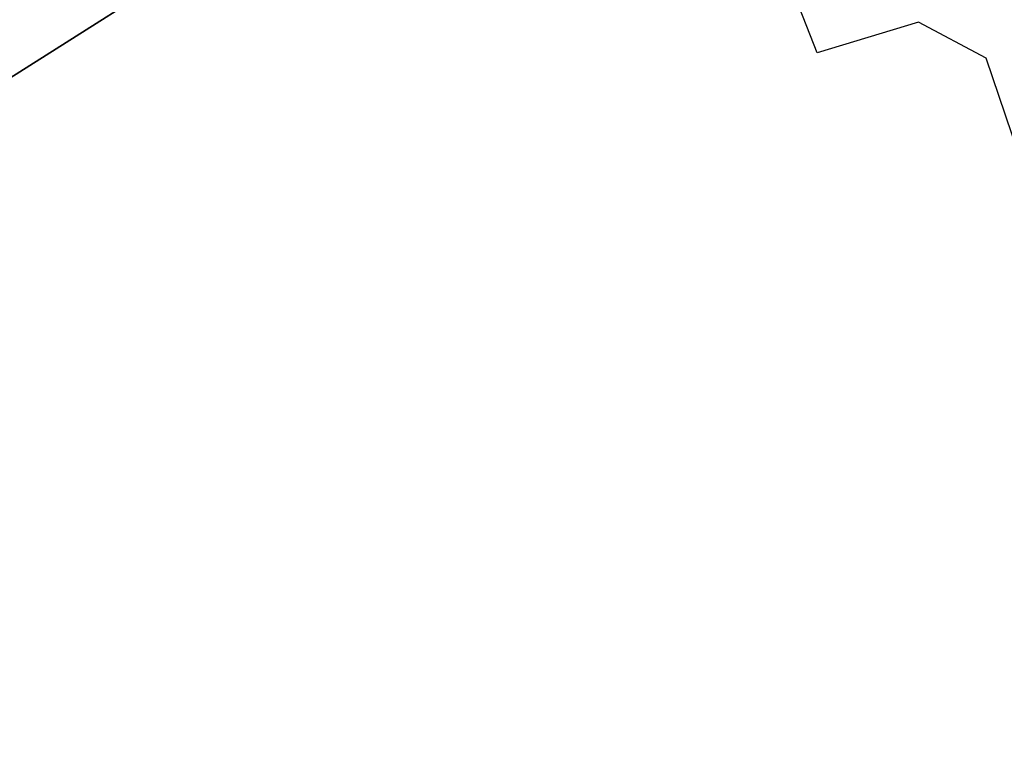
# Model space of a CAD drawing. Extents: x 463979 to 467979, y 555064 to 557157.
# Tile 55 of 82: x 467089 to 467135, y 556157 to 556192. Entities that reach past the tile are written whole.
import ezdxf

# ---------------------------------------------------------------- set-up
doc = ezdxf.new("R2010")
doc.units = 0
doc.header["$MEASUREMENT"] = 0
doc.layers.add('OS MAP', color=7, linetype='Continuous')

msp = doc.modelspace()

# ---------------------------------------------------------------- linework, layer by layer
at = {"layer": 'OS MAP'}
for points in [[(467304.612, 556149.927), (467297.323, 556166.776), (467291.417, 556174.868), (467279.514, 556184.625), (467273.691, 556194.846), (467266.927, 556210.065), (467263.074, 556212.158), (467260.976, 556211.368), (467256.882, 556204.178), (467252.308, 556201.881), (467243.049, 556202.792), (467210.857, 556222.774), (467195.136, 556227.915), (467192.106, 556228.906), (467187.179, 556230.367), (467177.463, 556233.249), (467158.681, 556235.359), (467153.031, 556226.968), (467146.379, 556218.346), (467137.445, 556213.302), (467121.502, 556205.902), (467106.25, 556198.823), (467098.184, 556195.119), (467087.864, 556188.574)], [(467304.612, 556149.927), (467297.323, 556166.776), (467291.417, 556174.868), (467279.514, 556184.625), (467273.691, 556194.846), (467266.927, 556210.065), (467263.074, 556212.158), (467260.976, 556211.368), (467256.882, 556204.178), (467252.308, 556201.881), (467243.049, 556202.792), (467210.857, 556222.774), (467195.136, 556227.915), (467192.106, 556228.906), (467187.179, 556230.367), (467177.463, 556233.249), (467158.681, 556235.359), (467153.031, 556226.968), (467146.379, 556218.346), (467137.445, 556213.302), (467121.502, 556205.902), (467106.25, 556198.823), (467098.184, 556195.119), (467087.864, 556188.574)], [(467087.864, 556188.574), (467098.184, 556195.119), (467106.25, 556198.823), (467121.502, 556205.902), (467137.445, 556213.302), (467146.379, 556218.346), (467153.031, 556226.968), (467158.681, 556235.359), (467177.463, 556233.249), (467187.179, 556230.367), (467192.106, 556228.906), (467195.136, 556227.915), (467210.857, 556222.774), (467243.049, 556202.792), (467252.308, 556201.881), (467256.882, 556204.178), (467260.976, 556211.368), (467263.074, 556212.158), (467266.927, 556210.065), (467273.691, 556194.846), (467279.514, 556184.625), (467291.417, 556174.868), (467297.323, 556166.776), (467304.612, 556149.927)], [(467147.248, 556153.65), (467151.969, 556157.564), (467141.719, 556175.635), (467138.246, 556178.196), (467134.306, 556189.809), (467131.119, 556191.497), (467126.341, 556190.063), (467125.003, 556193.504), (467123.378, 556201.392), (467122.757, 556204.738), (467121.502, 556205.902)]]:
    msp.add_lwpolyline(points, dxfattribs=at)

doc.saveas('drawing.dxf')
